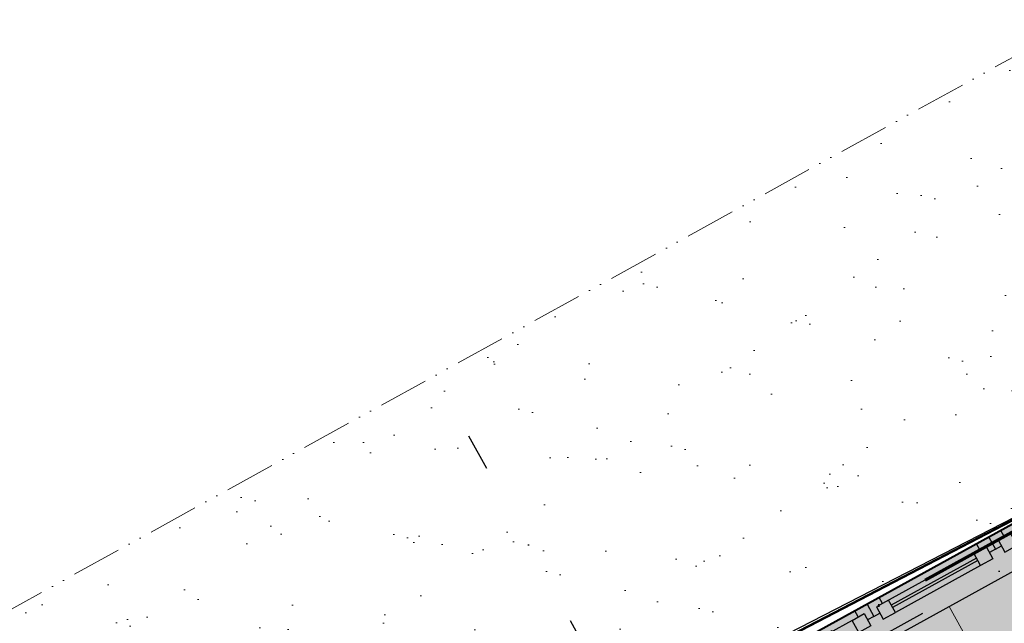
# Model space of a CAD drawing. Header units: millimetres. Extents: x 2886542 to 7567581, y -792623 to 134766.
# Tile 126 of 256: x 4448203 to 4455285, y -493101 to -488758. Entities that reach past the tile are written whole.
import ezdxf

# ---------------------------------------------------------------- set-up
doc = ezdxf.new("R2010")
doc.units = ezdxf.units.MM
for name, pattern in [('ACAD_ISO12W100', [21, 12, -3, 0, -3, 0, -3]), ('DASHDOT', [1, 0.5, -0.25, 0, -0.25]), ('DASHDOTX2', [50.8, 25.4, -12.7, 0, -12.7])]:
    doc.linetypes.add(name, pattern=pattern)
for name, color, linetype in [('IN_BP_BOURACI PRACE', 40, 'Continuous'), ('IN_C_OSA', 6, 'DASHDOT'), ('IN_NS_TENKA', 20, 'Continuous'), ('IN_NS_VYPLNE OTVORU', 16, 'Continuous'), ('KATASTR', 7, 'Continuous'), ('požárničina', 10, 'Continuous')]:
    doc.layers.add(name, color=color, linetype=linetype)
doc.layers.add('IN_NS_TLUSTA', color=1, linetype='Continuous', lineweight=40)
doc.layers.add('IN_STAFAGE', color=8, linetype='Continuous', lineweight=9)
doc.linetypes.add('617A', pattern='A,2,-2,2,-2,2,-6,[146,stn.shx,S=0.1,R=0,X=0,Y=0],-6,2,-2,2,-2', length=30)

# ---------------------------------------------------------------- blocks, each defined once
blk = doc.blocks.new('nástrojárna')
at = {"linetype": 'ACAD_ISO12W100', "lineweight": 0, "ltscale": 50}
h = blk.add_hatch(dxfattribs=at)
h.set_pattern_fill('AR-SAND', color=1, scale=16, style=0)
h.paths.add_polyline_path([(4194434.7, -594303.7), (4179756.1, -594303.7), (4179928.5, -597243.7), (4180574.1, -597243.7), (4180674.1, -597243.7), (4180674.1, -597243.7), (4180774.1, -597243.7), (4181574.1, -597243.7), (4181674.1, -597243.7), (4181674.1, -597243.7), (4181774.1, -597243.7), (4182574.1, -597243.7), (4182674.1, -597243.7), (4185479.1, -597243.7), (4185479.1, -597243.7), (4185579.1, -597243.7), (4186379.1, -597243.7), (4186479.1, -597243.7), (4186479.1, -597243.7), (4186579.1, -597243.7), (4187379.1, -597243.7), (4187479.1, -597243.7), (4187479.1, -597243.7), (4187579.1, -597243.7), (4188379.1, -597243.7), (4188479.1, -597243.7), (4190439.1, -597243.7), (4190439.1, -597243.7), (4190539.1, -597243.7), (4191339.1, -597243.7), (4191439.1, -597243.7), (4191439.1, -597243.7), (4191539.1, -597243.7), (4192339.1, -597243.7), (4192439.1, -597243.7), (4192439.1, -597243.7), (4192539.1, -597243.7), (4193339.1, -597243.7), (4193439.1, -597243.7), (4193439.1, -597243.7), (4193539.1, -597243.7), (4194339.1, -597243.7), (4194439.2, -597243.7, 1.001514)])
at = {"layer": 'IN_C_OSA', "color": 250, "ltscale": 2500}
for p, q in [((4189514.1, -620069.9), (4189514.1, -594801.1)), ((4135508.2, -597493.7), (4196081.4, -597493.7))]:
    blk.add_line(p, q, dxfattribs=at)
at = {"layer": 'IN_NS_TENKA', "color": 250}
blk.add_line((4195449.1, -597543.7), (4189404.1, -597543.7), dxfattribs=at)
at = {"layer": 'IN_NS_VYPLNE OTVORU', "color": 250}
for p, q in [((4191339.1, -597243.7), (4190439.1, -597243.7)), ((4192339.1, -597243.7), (4191439.1, -597243.7)), ((4193339.1, -597243.7), (4192439.1, -597243.7)), ((4191289.1, -597293.7), (4190539.1, -597293.7)), ((4192289.1, -597293.7), (4191539.1, -597293.7)), ((4192289.1, -597333.7), (4191589.1, -597333.7)), ((4192289.1, -597353.7), (4191589.1, -597353.7)), ((4192289.1, -597393.7), (4191589.1, -597393.7))]:
    blk.add_line(p, q, dxfattribs=at)
for points in [[(4191339.1, -597293.7), (4191339.1, -597243.7), (4191439.1, -597243.7), (4191439.1, -597343.7), (4191389.1, -597343.7)], [(4191539.1, -597293.7), (4191539.1, -597243.7), (4191439.1, -597243.7), (4191439.1, -597343.7), (4191489.1, -597343.7)], [(4192339.1, -597293.7), (4192339.1, -597243.7), (4192439.1, -597243.7), (4192439.1, -597343.7), (4192389.1, -597343.7)], [(4192539.1, -597293.7), (4192539.1, -597243.7), (4192439.1, -597243.7), (4192439.1, -597343.7), (4192489.1, -597343.7)]]:
    blk.add_lwpolyline(points, dxfattribs=at)
for points in [[(4191289.1, -597293.7), (4191389.1, -597293.7), (4191389.1, -597393.7), (4191289.1, -597393.7)], [(4191589.1, -597293.7), (4191489.1, -597293.7), (4191489.1, -597393.7), (4191589.1, -597393.7)], [(4192289.1, -597293.7), (4192389.1, -597293.7), (4192389.1, -597393.7), (4192289.1, -597393.7)], [(4192589.1, -597293.7), (4192489.1, -597293.7), (4192489.1, -597393.7), (4192589.1, -597393.7)]]:
    blk.add_lwpolyline(points, close=True, dxfattribs=at)
at = {"layer": 'IN_STAFAGE', "color": 250, "ltscale": 10}
for points in [[(4191199.4, -599243.7), (4191199.4, -597543.7), (4191949.4, -597543.7), (4191949.4, -599243.7)], [(4192699.4, -599243.7), (4192699.4, -597543.7), (4191949.4, -597543.7), (4191949.4, -599243.7)]]:
    blk.add_lwpolyline(points, close=True, dxfattribs=at)
at = {"layer": 'požárničina', "linetype": 'ACAD_ISO12W100', "lineweight": 0, "ltscale": 30}
blk.add_line((4136134.1, -594303.7), (4194434.7, -594303.7), dxfattribs=at)
at = {"layer": 'požárničina', "linetype": 'DASHDOTX2', "lineweight": 60, "ltscale": 30}
blk.add_line((4195700, -597293.5), (4135952.3, -597293.5), dxfattribs=at)

msp = doc.modelspace()

# ---------------------------------------------------------------- hatches: boundary and pattern name
at = {"layer": 'požárničina', "linetype": 'Continuous', "lineweight": 50}
msp.add_hatch(color=253, dxfattribs=at).paths.add_polyline_path([(4456530.2, -504999), (4455307.3, -502683.6), (4462502.8, -498831.5), (4458072.3, -490882.9), (4405655.5, -519770.7), (4412824.8, -533162.4), (4415699.1, -538531.5), (4426137.4, -532943.3), (4440904.4, -525037.8), (4436047.8, -515966)])

# ---------------------------------------------------------------- linework, layer by layer
at = {"layer": 'IN_BP_BOURACI PRACE', "lineweight": 50}
msp.add_line((4448540.8, -495893.3), (4457901.4, -491030.5), dxfattribs=at)
at = {"layer": 'IN_BP_BOURACI PRACE', "linetype": '617A', "lineweight": 50, "ltscale": 100}
msp.add_lwpolyline([(4448540.8, -495893.3), (4457901.4, -491030.5), (4462502.8, -498831.5), (4455285.9, -502642.9), (4456530.9, -505000.4), (4454051.2, -506333.8), (4452891.3, -503787.4), (4450232.1, -505430.9), (4448708.3, -502965.2), (4451424, -501286.8), (4448540.8, -495893.3)], close=True, dxfattribs=at)
at = {"layer": 'IN_NS_TLUSTA'}
msp.add_lwpolyline([(4405655.5, -519770.7), (4412824.8, -533162.4), (4415699.1, -538531.5), (4426137.4, -532943.3), (4440904.4, -525037.8), (4436047.8, -515966), (4456530.2, -504999), (4455307.3, -502683.6), (4462502.8, -498831.5), (4458072.3, -490882.9)], close=True, dxfattribs=at)
at = {"layer": 'KATASTR'}
msp.add_line((4448517.6, -495849.9), (4457901.4, -491030.5), dxfattribs=at)

# ---------------------------------------------------------------- block references
at = {"layer": 'požárničina', "color": 1, "linetype": 'Continuous', "lineweight": 50, "rotation": 28.85998199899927}
msp.add_blockref('nástrojárna', (495155.3, -1992981.3), dxfattribs=at)

doc.saveas('drawing.dxf')
